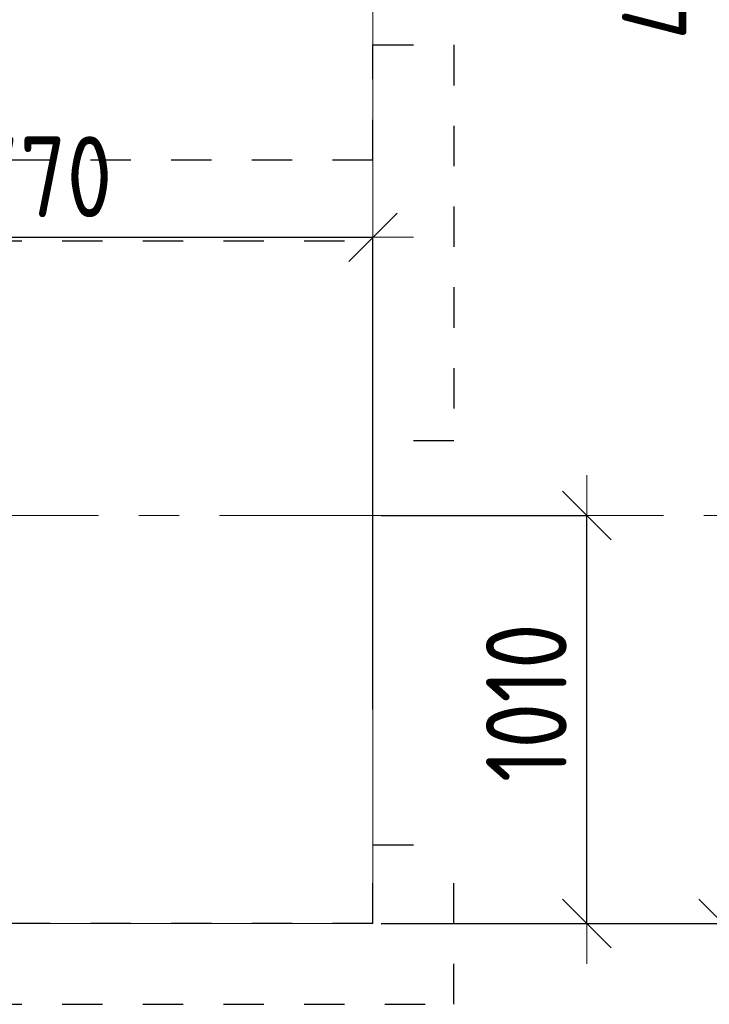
# Model space of a CAD drawing. Header units: metres. Extents: x -38 to 97, y -15 to 21.
# Tile 31 of 139: x 22.77 to 24.48, y 11.59 to 14.03. Entities that reach past the tile are written whole.
import ezdxf

# ---------------------------------------------------------------- set-up
doc = ezdxf.new("R2010")
doc.units = ezdxf.units.M
doc.header["$PDMODE"] = 65
for name, pattern in [('______11', [0.5, 0.4, -0.05, 0, -0.05]), ('______2', [0.054, 0.04, -0.014]), ('______5', [1.1, 0.8, -0.1, 0.1, -0.1])]:
    doc.linetypes.add(name, pattern=pattern)
for name, color, linetype, lineweight in [('XR$2$Осевая линия (1)', 7, '______5', 13), ('XR$3$Перекрытие (1)', 7, 'Continuous', 35), ('XR$4$Размерная линия (1)', 7, 'Continuous', 13), ('XR$5$Размерная линия (1)', 7, 'Continuous', 13)]:
    doc.layers.add(name, color=color, linetype=linetype, lineweight=lineweight)
doc.layers.add('XR$7$Стена_ бетон несущ.', color=7, linetype='Continuous', lineweight=70, true_color=0xb4b496)
doc.styles.add('ISOCPEUR', font='txt')
doc.dimstyles.new('DIMSTYLE_3', dxfattribs={"dimtxt": 0.2, "dimasz": 0.2, "dimexe": 0, "dimexo": 0, "dimgap": 0.1, "dimtad": 2, "dimdec": 0, "dimlfac": 1000, "dimrnd": 5, "dimzin": 12, "dimdsep": 46, "dimtxsty": 'ISOCPEUR', "dimblk1": 'ALL_ML_STRICH', "dimblk2": 'ALL_ML_STRICH', "dimsah": 1, "dimcen": 0, "dimclrd": 7, "dimclre": 256, "dimclrt": 7, "dimadec": 0, "dimazin": 0, "dimtfac": 1, "dimtdec": 0, "dimtix": 1, "dimtmove": 2, "dimatfit": 3, "dimfxl": 0, "dimtzin": 0, "dimlwd": 0, "dimlwe": -3, "dimarcsym": 0})

# ---------------------------------------------------------------- blocks, each defined once
blk = doc.blocks.new('ALL_ML_STRICH')
at = {"color": 0, "linetype": 'ByBlock', "lineweight": -2}
for p, q in [((0, -0.5), (0, 0.5)), ((-0.3, -0.3), (0.3, 0.3)), ((-1, 0), (0.5, 0))]:
    blk.add_line(p, q, dxfattribs=at)
blk = doc.blocks.new('*D247')
at = {"layer": 'DEFPOINTS', "color": 7, "linetype": 'Continuous', "lineweight": 13, "transparency": 33554687}
for p in [(21.88, 13.4888), (21.88, 12.3), (23.6503, 12.3)]:
    blk.add_point(p, dxfattribs=at)
at = {"layer": 'XR$4$Размерная линия (1)', "color": 9, "linetype": 'Continuous', "lineweight": -2, "true_color": 0xc7c7c7, "transparency": 33554687}
for p, q in [((21.88, 12.32), (21.88, 13.4888)), ((23.6503, 12.32), (23.6503, 13.4888))]:
    blk.add_line(p, q, dxfattribs=at)
at = {"layer": 'XR$4$Размерная линия (1)', "color": 7, "linetype": 'Continuous', "lineweight": -2, "transparency": 33554687}
blk.add_line((21.88, 13.4888), (23.6503, 13.4888), dxfattribs=at)
at = {"layer": 'XR$4$Размерная линия (1)', "color": 7, "linetype": 'Continuous', "lineweight": 13, "transparency": 33554687, "xscale": 0.2, "yscale": 0.2, "zscale": 0.2, "rotation": 180}
blk.add_blockref('ALL_ML_STRICH', (21.88, 13.4888), dxfattribs=at)
at = {"layer": 'XR$4$Размерная линия (1)', "color": 7, "linetype": 'Continuous', "lineweight": 13, "transparency": 33554687, "xscale": 0.2, "yscale": 0.2, "zscale": 0.2}
blk.add_blockref('ALL_ML_STRICH', (23.6503, 13.4888), dxfattribs=at)
at = {"layer": 'XR$4$Размерная линия (1)', "color": 7, "linetype": 'Continuous', "lineweight": 13, "transparency": 33554687, "insert": (22.7901, 13.6388), "char_height": 0.2, "width": 0.666667, "attachment_point": 5, "style": 'ISOCPEUR'}
blk.add_mtext('\\W0.83;\\A1;{1770}', dxfattribs=at)
blk = doc.blocks.new('*D253')
at = {"layer": 'DEFPOINTS', "color": 7, "linetype": 'Continuous', "lineweight": 13, "transparency": 33554687}
for p in [(23.8494, 16.65), (23.6503, 11.79), (24.5176, 11.79)]:
    blk.add_point(p, dxfattribs=at)
at = {"layer": 'XR$4$Размерная линия (1)', "color": 9, "linetype": 'Continuous', "lineweight": -2, "true_color": 0xc7c7c7, "transparency": 33554687}
for p, q in [((23.8694, 16.65), (24.5176, 16.65)), ((23.6703, 11.79), (24.5176, 11.79))]:
    blk.add_line(p, q, dxfattribs=at)
at = {"layer": 'XR$4$Размерная линия (1)', "color": 7, "linetype": 'Continuous', "lineweight": -2, "transparency": 33554687}
blk.add_line((24.5176, 11.79), (24.5176, 16.65), dxfattribs=at)
at = {"layer": 'XR$4$Размерная линия (1)', "color": 7, "linetype": 'Continuous', "lineweight": 13, "transparency": 33554687, "xscale": 0.2, "yscale": 0.2, "zscale": 0.2}
for p, rotation in [((24.5176, 16.65), 90), ((24.5176, 11.79), 270)]:
    blk.add_blockref('ALL_ML_STRICH', p, dxfattribs=dict(at, rotation=rotation))
at = {"layer": 'XR$4$Размерная линия (1)', "color": 7, "linetype": 'Continuous', "lineweight": 13, "transparency": 33554687, "insert": (24.3676, 14.22), "char_height": 0.2, "width": 0.666667, "attachment_point": 5, "rotation": 90, "style": 'ISOCPEUR'}
blk.add_mtext('\\W0.83;\\A1;{4860}', dxfattribs=at)
blk = doc.blocks.new('*D254')
at = {"layer": 'DEFPOINTS', "color": 7, "linetype": 'Continuous', "lineweight": 13, "transparency": 33554687}
for p in [(23.6503, 12.8), (23.6503, 11.79), (24.1803, 11.79)]:
    blk.add_point(p, dxfattribs=at)
at = {"layer": 'XR$4$Размерная линия (1)', "color": 9, "linetype": 'Continuous', "lineweight": -2, "true_color": 0xc7c7c7, "transparency": 33554687}
for p, q in [((23.6703, 12.8), (24.1803, 12.8)), ((23.6703, 11.79), (24.1803, 11.79))]:
    blk.add_line(p, q, dxfattribs=at)
at = {"layer": 'XR$4$Размерная линия (1)', "color": 7, "linetype": 'Continuous', "lineweight": -2, "transparency": 33554687}
blk.add_line((24.1803, 11.79), (24.1803, 12.8), dxfattribs=at)
at = {"layer": 'XR$4$Размерная линия (1)', "color": 7, "linetype": 'Continuous', "lineweight": 13, "transparency": 33554687, "xscale": 0.2, "yscale": 0.2, "zscale": 0.2}
for p, rotation in [((24.1803, 12.8), 90), ((24.1803, 11.79), 270)]:
    blk.add_blockref('ALL_ML_STRICH', p, dxfattribs=dict(at, rotation=rotation))
at = {"layer": 'XR$4$Размерная линия (1)', "color": 7, "linetype": 'Continuous', "lineweight": 13, "transparency": 33554687, "insert": (24.0303, 12.3367), "char_height": 0.2, "width": 0.666667, "attachment_point": 5, "rotation": 90, "style": 'ISOCPEUR'}
blk.add_mtext('\\W0.83;\\A1;{1010}', dxfattribs=at)
blk = doc.blocks.new('*D582')
at = {"layer": 'DEFPOINTS', "color": 7, "linetype": 'Continuous', "lineweight": 13, "transparency": 33554687}
for p in [(21.88, 13.4888), (21.88, 12.3), (23.6503, 12.3)]:
    blk.add_point(p, dxfattribs=at)
at = {"layer": 'XR$5$Размерная линия (1)', "color": 9, "linetype": 'Continuous', "lineweight": -2, "true_color": 0xc7c7c7, "transparency": 33554687}
for p, q in [((21.88, 12.32), (21.88, 13.4888)), ((23.6503, 12.32), (23.6503, 13.4888))]:
    blk.add_line(p, q, dxfattribs=at)
at = {"layer": 'XR$5$Размерная линия (1)', "color": 7, "linetype": 'Continuous', "lineweight": -2, "transparency": 33554687}
blk.add_line((21.88, 13.4888), (23.6503, 13.4888), dxfattribs=at)
at = {"layer": 'XR$5$Размерная линия (1)', "color": 7, "linetype": 'Continuous', "lineweight": 13, "transparency": 33554687, "xscale": 0.2, "yscale": 0.2, "zscale": 0.2, "rotation": 180}
blk.add_blockref('ALL_ML_STRICH', (21.88, 13.4888), dxfattribs=at)
at = {"layer": 'XR$5$Размерная линия (1)', "color": 7, "linetype": 'Continuous', "lineweight": 13, "transparency": 33554687, "xscale": 0.2, "yscale": 0.2, "zscale": 0.2}
blk.add_blockref('ALL_ML_STRICH', (23.6503, 13.4888), dxfattribs=at)
at = {"layer": 'XR$5$Размерная линия (1)', "color": 7, "linetype": 'Continuous', "lineweight": 13, "transparency": 33554687, "insert": (22.7901, 13.6388), "char_height": 0.2, "width": 0.666667, "attachment_point": 5, "style": 'ISOCPEUR'}
blk.add_mtext('\\W0.83;\\A1;{1770}', dxfattribs=at)
blk = doc.blocks.new('*D585')
at = {"layer": 'DEFPOINTS', "color": 7, "linetype": 'Continuous', "lineweight": 13, "transparency": 33554687}
for p in [(23.8494, 16.65), (23.6503, 11.79), (24.5176, 11.79)]:
    blk.add_point(p, dxfattribs=at)
at = {"layer": 'XR$5$Размерная линия (1)', "color": 9, "linetype": 'Continuous', "lineweight": -2, "true_color": 0xc7c7c7, "transparency": 33554687}
for p, q in [((23.8694, 16.65), (24.5176, 16.65)), ((23.6703, 11.79), (24.5176, 11.79))]:
    blk.add_line(p, q, dxfattribs=at)
at = {"layer": 'XR$5$Размерная линия (1)', "color": 7, "linetype": 'Continuous', "lineweight": -2, "transparency": 33554687}
blk.add_line((24.5176, 11.79), (24.5176, 16.65), dxfattribs=at)
at = {"layer": 'XR$5$Размерная линия (1)', "color": 7, "linetype": 'Continuous', "lineweight": 13, "transparency": 33554687, "xscale": 0.2, "yscale": 0.2, "zscale": 0.2}
for p, rotation in [((24.5176, 16.65), 90), ((24.5176, 11.79), 270)]:
    blk.add_blockref('ALL_ML_STRICH', p, dxfattribs=dict(at, rotation=rotation))
at = {"layer": 'XR$5$Размерная линия (1)', "color": 7, "linetype": 'Continuous', "lineweight": 13, "transparency": 33554687, "insert": (24.3676, 14.22), "char_height": 0.2, "width": 0.666667, "attachment_point": 5, "rotation": 90, "style": 'ISOCPEUR'}
blk.add_mtext('\\W0.83;\\A1;{4860}', dxfattribs=at)
blk = doc.blocks.new('*D586')
at = {"layer": 'DEFPOINTS', "color": 7, "linetype": 'Continuous', "lineweight": 13, "transparency": 33554687}
for p in [(23.6503, 12.8), (23.6503, 11.79), (24.1803, 11.79)]:
    blk.add_point(p, dxfattribs=at)
at = {"layer": 'XR$5$Размерная линия (1)', "color": 9, "linetype": 'Continuous', "lineweight": -2, "true_color": 0xc7c7c7, "transparency": 33554687}
for p, q in [((23.6703, 12.8), (24.1803, 12.8)), ((23.6703, 11.79), (24.1803, 11.79))]:
    blk.add_line(p, q, dxfattribs=at)
at = {"layer": 'XR$5$Размерная линия (1)', "color": 7, "linetype": 'Continuous', "lineweight": -2, "transparency": 33554687}
blk.add_line((24.1803, 11.79), (24.1803, 12.8), dxfattribs=at)
at = {"layer": 'XR$5$Размерная линия (1)', "color": 7, "linetype": 'Continuous', "lineweight": 13, "transparency": 33554687, "xscale": 0.2, "yscale": 0.2, "zscale": 0.2}
for p, rotation in [((24.1803, 12.8), 90), ((24.1803, 11.79), 270)]:
    blk.add_blockref('ALL_ML_STRICH', p, dxfattribs=dict(at, rotation=rotation))
at = {"layer": 'XR$5$Размерная линия (1)', "color": 7, "linetype": 'Continuous', "lineweight": 13, "transparency": 33554687, "insert": (24.0303, 12.3367), "char_height": 0.2, "width": 0.666667, "attachment_point": 5, "rotation": 90, "style": 'ISOCPEUR'}
blk.add_mtext('\\W0.83;\\A1;{1010}', dxfattribs=at)

msp = doc.modelspace()

# ---------------------------------------------------------------- linework, layer by layer
at = {"layer": 'XR$2$Осевая линия (1)', "color": 253, "linetype": '______11', "lineweight": 13, "true_color": 0xa0a0a0, "transparency": 33554687}
msp.add_line((-2.63, 12.8), (62.6, 12.8), dxfattribs=at)
at = {"layer": 'XR$3$Перекрытие (1)', "color": 7, "linetype": 'Continuous', "lineweight": 13, "transparency": 33554687}
for p, q in [((23.6503, 11.79), (23.6503, 16.65)), ((21.88, 11.79), (23.6503, 11.79))]:
    msp.add_line(p, q, dxfattribs=at)
at = {"layer": 'XR$7$Стена_ бетон несущ.', "color": 253, "linetype": '______2', "lineweight": -3, "true_color": 0xa0a0a0, "transparency": 33554687}
for p, q in [((23.6503, 13.68), (23.6503, 13.965)), ((23.6503, 13.965), (23.8503, 13.965)), ((23.8503, 13.965), (23.8503, 12.985)), ((23.6503, 13.68), (21.88, 13.68)), ((21.88, 13.48), (23.6503, 13.48)), ((23.6503, 12.985), (23.6503, 13.48)), ((23.8503, 12.985), (23.6503, 12.985)), ((23.6503, 11.79), (23.6503, 11.985)), ((23.6503, 11.985), (23.8503, 11.985)), ((23.8503, 11.59), (23.8503, 11.985)), ((23.6503, 11.79), (21.88, 11.79)), ((21.88, 11.59), (23.8503, 11.59))]:
    msp.add_line(p, q, dxfattribs=at)

# ---------------------------------------------------------------- dimensions: what is measured, and where the dimension line sits
at = {"layer": 'XR$4$Размерная линия (1)', "color": 7, "linetype": 'Continuous', "lineweight": 13, "transparency": 33554687}
for base, p2, picture, middle in [((24.5176, 16.65), (23.8694, 16.65), '*D253', (24.3676, 14.22)), ((24.1803, 12.8), (23.6703, 12.8), '*D254', (24.0303, 12.3367))]:
    dim = msp.add_linear_dim(base=base, p1=(23.6703, 11.79), p2=p2, angle=90, dimstyle='DIMSTYLE_3', override={"dimpost": '<>', "dimclrd": 7, "dimclre": 9, "dimclrt": 7, "dimlwd": 0, "dimlwe": 65533}, dxfattribs=at)
    dim.commit()
    dim.dimension.update_dxf_attribs({"geometry": picture, "text_midpoint": middle, "dimtype": 160})
dim = msp.add_linear_dim(base=(23.6503, 13.4888), p1=(21.88, 12.32), p2=(23.6503, 12.32), dimstyle='DIMSTYLE_3', override={"dimpost": '<>', "dimclrd": 7, "dimclre": 9, "dimclrt": 7, "dimlwd": 0, "dimlwe": 65533}, dxfattribs=at)
dim.commit()
dim.dimension.update_dxf_attribs({"geometry": '*D247', "text_midpoint": (22.7901, 13.6388), "dimtype": 160})
at = {"layer": 'XR$5$Размерная линия (1)', "color": 7, "linetype": 'Continuous', "lineweight": 13, "transparency": 33554687}
for base, p2, picture, middle in [((24.5176, 16.65), (23.8694, 16.65), '*D585', (24.3676, 14.22)), ((24.1803, 12.8), (23.6703, 12.8), '*D586', (24.0303, 12.3367))]:
    dim = msp.add_linear_dim(base=base, p1=(23.6703, 11.79), p2=p2, angle=90, dimstyle='DIMSTYLE_3', override={"dimpost": '<>', "dimclrd": 7, "dimclre": 9, "dimclrt": 7, "dimlwd": 0, "dimlwe": 65533}, dxfattribs=at)
    dim.commit()
    dim.dimension.update_dxf_attribs({"geometry": picture, "text_midpoint": middle, "dimtype": 160})
dim = msp.add_linear_dim(base=(23.6503, 13.4888), p1=(21.88, 12.32), p2=(23.6503, 12.32), dimstyle='DIMSTYLE_3', override={"dimpost": '<>', "dimclrd": 7, "dimclre": 9, "dimclrt": 7, "dimlwd": 0, "dimlwe": 65533}, dxfattribs=at)
dim.commit()
dim.dimension.update_dxf_attribs({"geometry": '*D582', "text_midpoint": (22.7901, 13.6388), "dimtype": 160})

doc.saveas('drawing.dxf')
